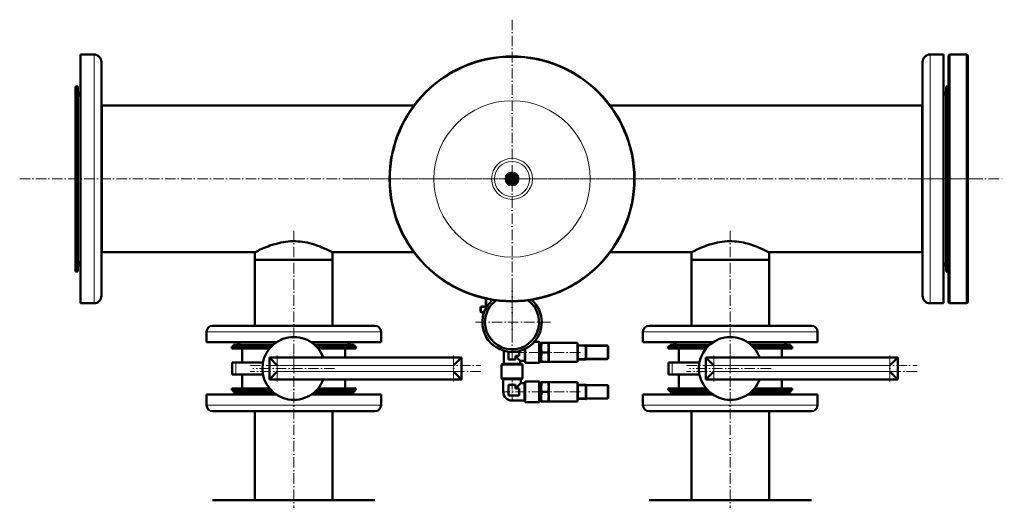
# Model space of a CAD drawing. Extents: x -2065 to 2446, y -1996 to 695.
# Tile 31 of 58: x -417 to 711, y -1155 to -604. Entities that reach past the tile are written whole.
import ezdxf

# ---------------------------------------------------------------- set-up
doc = ezdxf.new("R2010")
doc.units = 0
doc.linetypes.add('DASHDOT', pattern=[18.5, 12, -3, 0.5, -3])

msp = doc.modelspace()

# ---------------------------------------------------------------- linework, layer by layer
at = {"color": 7, "linetype": 'DASHDOT', "lineweight": 18}
for p, q in [((146.6, -604.2), (146.6, -968.9)), ((-417.4, -786.6), (710.6, -786.6)), ((328.9, -786.6), (-35.8, -786.6)), ((611.8, -786.6), (673.7, -786.6)), ((-103.4, -845.9), (-103.4, -988.6)), ((396.6, -845.9), (396.6, -988.6)), ((146.6, -906.6), (146.6, -995)), ((-103.4, -956.9), (-103.4, -1050.5)), ((190.8, -950.8), (102.4, -950.8)), ((396.6, -956.9), (396.6, -1050.5)), ((229.2, -978.5), (258, -978.5)), ((-122.4, -988.7), (-122.4, -1018.7)), ((79.6, -988.7), (79.6, -1018.7)), ((147.8, -985.3), (180.8, -985.3)), ((224.9, -985.3), (184.8, -985.3)), ((229.2, -992), (258, -992)), ((377.6, -988.7), (377.6, -1018.7)), ((579.6, -988.7), (579.6, -1018.7)), ((-153.4, -1000.2), (110.6, -1000.2)), ((-56.6, -1003.7), (-150.2, -1003.7)), ((346.6, -1000.2), (610.6, -1000.2)), ((443.4, -1003.7), (349.8, -1003.7)), ((110.6, -1007.2), (-153.4, -1007.2)), ((610.6, -1007.2), (346.6, -1007.2)), ((-103.4, -1191.3), (-103.4, -1016.1)), ((229.2, -1023.8), (258, -1023.8)), ((396.6, -1191.3), (396.6, -1016.1)), ((181.2, -1030.5), (143.4, -1030.5)), ((224.9, -1030.5), (184.8, -1030.5)), ((229.2, -1037.3), (258, -1037.3))]:
    msp.add_line(p, q, dxfattribs=at)
at = {"color": 7, "lineweight": 50}
for p, q in [((-347.8, -661.5), (-347.8, -644.1)), ((-347.8, -644.1), (-332.3, -644.1)), ((-323.8, -669), (-323.8, -652.6)), ((617, -652.6), (617, -904.2)), ((641, -644.1), (625.5, -644.1)), ((641, -644.1), (641, -911.6)), ((646.6, -645.1), (647.6, -644.1)), ((646.6, -928.1), (646.6, -645.1)), ((647.6, -929.1), (647.6, -644.1)), ((647.6, -644.1), (667.6, -644.1)), ((667.6, -929.1), (667.6, -644.1)), ((667.6, -644.1), (668.6, -645.1)), ((668.6, -928.1), (668.6, -645.1)), ((-347.8, -929.1), (-347.8, -661.5)), ((-323.8, -920.6), (-323.8, -669)), ((-353.4, -680.6), (-353.4, -735.8)), ((-350.8, -680.6), (-353.4, -680.6)), ((-350.8, -680.6), (-350.8, -735.8)), ((644, -837.4), (644, -680.6)), ((644, -680.6), (646.6, -680.6)), ((-350.8, -704.5), (-350.8, -693.1)), ((-350.8, -880.1), (-350.8, -704.5)), ((-323.4, -702.4), (-323.8, -702.4)), ((-323.4, -702.4), (-323.4, -746.2)), ((-323.4, -702.4), (34.3, -702.4)), ((-323.4, -870.7), (-323.4, -702.4)), ((258.8, -702.4), (616.6, -702.4)), ((616.6, -826.9), (616.6, -702.4)), ((616.6, -702.4), (617, -702.4)), ((616.6, -870.7), (616.6, -702.4)), ((-353.4, -735.8), (-353.4, -892.6)), ((-350.8, -735.8), (-350.8, -892.6)), ((-323.4, -746.2), (-323.4, -870.7)), ((141.1, -783.4), (143.8, -781.8)), ((141.1, -786.6), (141.1, -783.4)), ((141.1, -789.8), (141.1, -786.6)), ((143.8, -781.8), (146.6, -780.2)), ((146.6, -780.2), (149.3, -781.8)), ((149.3, -781.8), (152.1, -783.4)), ((152.1, -783.4), (152.1, -786.6)), ((152.1, -786.6), (152.1, -789.8)), ((143.8, -791.3), (141.1, -789.8)), ((146.6, -792.9), (143.8, -791.3)), ((149.3, -791.3), (146.6, -792.9)), ((152.1, -789.8), (149.3, -791.3)), ((616.6, -870.7), (616.6, -826.9)), ((644, -892.6), (644, -837.4)), ((-323.4, -870.7), (-323.8, -870.7)), ((-323.4, -870.7), (-147.9, -870.7)), ((-147.9, -870.7), (-147.9, -879.2)), ((-103.4, -879.2), (-147.9, -879.2)), ((-147.9, -954.7), (-147.9, -879.2)), ((-147.9, -879.2), (-59, -879.2)), ((-59, -879.2), (-103.4, -879.2)), ((-59, -870.7), (34.3, -870.7)), ((-59, -870.7), (-59, -879.2)), ((-59, -954.7), (-59, -879.2)), ((258.8, -870.7), (352.1, -870.7)), ((352.1, -870.7), (352.1, -879.2)), ((396.6, -879.2), (352.1, -879.2)), ((352.1, -954.7), (352.1, -879.2)), ((352.1, -879.2), (441, -879.2)), ((441, -879.2), (396.6, -879.2)), ((441, -870.7), (616.6, -870.7)), ((441, -870.7), (441, -879.2)), ((441, -954.7), (441, -879.2)), ((616.6, -870.7), (617, -870.7)), ((-350.8, -892.6), (-353.4, -892.6)), ((644, -892.6), (646.6, -892.6)), ((617, -904.2), (617, -920.6)), ((641, -911.6), (641, -929.1)), ((116.6, -931.8), (116.6, -923.8)), ((-347.8, -929.1), (-332.3, -929.1)), ((110.6, -938.3), (110.6, -933.8)), ((117.8, -932.8), (111.6, -932.8)), ((116.6, -932.4), (116.6, -931.8)), ((116.6, -932.8), (116.6, -932.4)), ((116.9, -932.8), (116.9, -932.8)), ((641, -929.1), (625.5, -929.1)), ((646.6, -928.1), (647.6, -929.1)), ((647.6, -929.1), (667.6, -929.1)), ((667.6, -929.1), (668.6, -928.1)), ((114.6, -939.3), (111.6, -939.3)), ((-58.8, -954.7), (-196.4, -954.7)), ((-10.4, -954.7), (-58.8, -954.7)), ((441.2, -954.7), (303.6, -954.7)), ((489.6, -954.7), (441.2, -954.7)), ((-203.4, -973.7), (-203.4, -961.7)), ((-3.4, -973.7), (-3.4, -961.7)), ((296.6, -973.7), (296.6, -961.7)), ((496.6, -973.7), (496.6, -961.7)), ((-123.3, -973.7), (-203.4, -973.7)), ((-174.4, -978.7), (-129.3, -978.7)), ((-174.4, -978.7), (-174.4, -980.7)), ((-174.4, -980.7), (-131.1, -980.7)), ((-172.4, -976.7), (-127.2, -976.7)), ((-172.4, -976.7), (-172.4, -978.7)), ((-172.4, -978.7), (-129.3, -978.7)), ((-127.2, -976.7), (-162.9, -976.7)), ((-162.4, -980.7), (-162.4, -996.7)), ((-55.5, -973.7), (-83.5, -973.7)), ((-79.6, -976.7), (-42.9, -976.7)), ((-74.9, -976.7), (-79.6, -976.7)), ((-77.5, -978.7), (-32.4, -978.7)), ((-77.5, -978.7), (-42.9, -978.7)), ((-75.7, -980.7), (-32.4, -980.7)), ((-43.9, -976.7), (-74.9, -976.7)), ((-3.4, -973.7), (-55.5, -973.7)), ((-44.4, -980.7), (-44.4, -991.2)), ((-42.9, -976.7), (-34.4, -976.7)), ((-42.9, -978.7), (-34.4, -978.7)), ((-34.4, -976.7), (-34.4, -978.7)), ((-32.4, -978.7), (-32.4, -980.7)), ((161.7, -985.3), (161.7, -981.3)), ((172.1, -973.3), (177.8, -973.3)), ((177.8, -985.3), (177.8, -973.3)), ((178.1, -973.6), (177.8, -973.3)), ((178.1, -985.3), (178.1, -973.6)), ((178.1, -974.8), (180.1, -974.8)), ((180.1, -974.3), (180.5, -974.3)), ((180.1, -974.3), (180.1, -979.8)), ((180.1, -979.8), (180.1, -990.8)), ((180.5, -974.3), (188.1, -974.3)), ((188.1, -974.3), (188.6, -974.3)), ((188.6, -974.3), (188.6, -979.8)), ((188.6, -974.3), (221.6, -974.3)), ((188.6, -979.8), (188.6, -985.3)), ((221.6, -977.2), (221.6, -974.3)), ((221.6, -977.1), (222.1, -977.1)), ((221.6, -977.9), (221.6, -977.2)), ((221.6, -985.3), (221.6, -977.9)), ((222.1, -978.3), (222.1, -977.1)), ((231.1, -977.3), (222.1, -977.3)), ((222.1, -978.3), (222.1, -992.3)), ((231.1, -977.1), (231.1, -978.3)), ((231.6, -977.1), (231.1, -977.1)), ((231.1, -992.3), (231.1, -978.3)), ((231.6, -978.3), (231.6, -977.1)), ((255.6, -977.5), (231.6, -977.5)), ((231.6, -978.3), (231.6, -992.3)), ((239.3, -977.4), (241.3, -977.4)), ((239.4, -977.4), (239.3, -977.4)), ((239.3, -977.5), (239.3, -977.4)), ((239.3, -977.5), (239.3, -977.4)), ((239.3, -977.5), (239.3, -977.4)), ((241.3, -977.4), (241.3, -977.4)), ((241.3, -977.5), (241.3, -977.4)), ((241.3, -977.5), (241.3, -977.4)), ((241.3, -977.5), (241.3, -977.4)), ((243.7, -977.4), (242.7, -977.4)), ((242.7, -977.5), (242.7, -977.4)), ((243.3, -977.4), (242.9, -977.4)), ((243.3, -977.4), (244, -977.4)), ((243.7, -977.4), (244.6, -977.4)), ((243.7, -977.5), (243.7, -977.4)), ((244, -977.4), (246.5, -977.4)), ((247.5, -977.4), (244.6, -977.4)), ((244.6, -977.5), (244.6, -977.4)), ((245.8, -977.4), (247, -977.4)), ((247, -977.4), (248.2, -977.4)), ((247.5, -977.5), (247.5, -977.4)), ((248.2, -977.5), (248.2, -977.4)), ((256.6, -992), (256.6, -978.5)), ((376.7, -973.7), (296.6, -973.7)), ((325.6, -978.7), (370.7, -978.7)), ((325.6, -978.7), (325.6, -980.7)), ((325.6, -980.7), (368.9, -980.7)), ((327.6, -976.7), (372.8, -976.7)), ((327.6, -976.7), (327.6, -978.7)), ((327.6, -978.7), (370.7, -978.7)), ((372.8, -976.7), (337.1, -976.7)), ((337.6, -980.7), (337.6, -996.7)), ((444.5, -973.7), (416.5, -973.7)), ((420.4, -976.7), (457.1, -976.7)), ((425.1, -976.7), (420.4, -976.7)), ((422.5, -978.7), (467.6, -978.7)), ((422.5, -978.7), (457.1, -978.7)), ((424.3, -980.7), (467.6, -980.7)), ((456.1, -976.7), (425.1, -976.7)), ((496.6, -973.7), (444.5, -973.7)), ((455.6, -980.7), (455.6, -991.2)), ((457.1, -976.7), (465.6, -976.7)), ((457.1, -978.7), (465.6, -978.7)), ((465.6, -976.7), (465.6, -978.7)), ((467.6, -978.7), (467.6, -980.7)), ((-131.4, -991.2), (88.6, -991.2)), ((-131.4, -1016.2), (-131.4, -991.2)), ((-122.4, -1000.2), (-131.4, -991.2)), ((79.6, -1000.2), (88.6, -991.2)), ((88.6, -1016.2), (88.6, -991.2)), ((137.1, -998.5), (137.1, -983.5)), ((142.6, -993.3), (142.6, -984.6)), ((154.6, -989.3), (150.6, -989.3)), ((150.6, -989.3), (150.6, -993.3)), ((156.1, -994.8), (150.6, -989.3)), ((154.6, -983.9), (154.6, -989.3)), ((161.1, -985.3), (161.1, -981.6)), ((161.1, -994.8), (161.1, -985.3)), ((161.7, -997.3), (161.7, -985.3)), ((177.8, -997.3), (177.8, -985.3)), ((178.1, -997), (178.1, -985.3)), ((180.1, -990.8), (180.1, -996.3)), ((180.5, -985.3), (188.1, -985.3)), ((188.6, -985.3), (188.6, -990.8)), ((188.6, -990.8), (188.6, -996.3)), ((221.6, -992.7), (221.6, -985.3)), ((222.1, -993.5), (222.1, -992.3)), ((231.1, -992.3), (231.1, -993.5)), ((231.6, -993.5), (231.6, -992.3)), ((256.6, -985.3), (256.6, -985.3)), ((256.6, -985.3), (256.6, -985.3)), ((368.6, -991.2), (588.6, -991.2)), ((368.6, -1016.2), (368.6, -991.2)), ((377.6, -1000.2), (368.6, -991.2)), ((579.6, -1000.2), (588.6, -991.2)), ((588.6, -1016.2), (588.6, -991.2)), ((-169.9, -996.7), (-174, -996.7)), ((-174, -1010.7), (-174, -996.7)), ((-138.7, -996.7), (-169.9, -996.7)), ((134.6, -999.2), (137.1, -998.5)), ((134.6, -1015.2), (134.6, -999.2)), ((134.6, -999.2), (158.6, -999.2)), ((137.1, -998.5), (156.1, -998.5)), ((150.6, -993.3), (142.6, -993.3)), ((156.1, -994.8), (156.1, -998.5)), ((156.1, -994.8), (161.1, -994.8)), ((156.1, -998.5), (158.6, -999.2)), ((158.6, -999.2), (158.6, -1015.2)), ((161.1, -994.8), (161.7, -997.3)), ((161.7, -997.3), (177.8, -997.3)), ((178.1, -997), (177.8, -997.3)), ((178.1, -995.8), (180.1, -995.8)), ((180.5, -996.3), (180.1, -996.3)), ((180.5, -996.3), (188.1, -996.3)), ((188.6, -996.3), (188.1, -996.3)), ((188.6, -996.3), (221.6, -996.3)), ((221.6, -993.4), (221.6, -992.7)), ((221.6, -996.3), (221.6, -993.4)), ((221.6, -993.5), (222.1, -993.5)), ((222.1, -993.3), (231.1, -993.3)), ((231.6, -993.5), (231.1, -993.5)), ((231.6, -993), (255.6, -993)), ((330.1, -996.7), (326, -996.7)), ((326, -1010.7), (326, -996.7)), ((361.3, -996.7), (330.1, -996.7)), ((-169.9, -1010.7), (-174, -1010.7)), ((-138.7, -1010.7), (-169.9, -1010.7)), ((-162.4, -1010.7), (-162.4, -1026.7)), ((-131.4, -1016.2), (-122.4, -1007.2)), ((79.6, -1007.2), (88.6, -1016.2)), ((330.1, -1010.7), (326, -1010.7)), ((361.3, -1010.7), (330.1, -1010.7)), ((337.6, -1010.7), (337.6, -1026.7)), ((368.6, -1016.2), (377.6, -1007.2)), ((579.6, -1007.2), (588.6, -1016.2)), ((-131.4, -1016.2), (88.6, -1016.2)), ((-44.4, -1016.2), (-44.4, -1026.7)), ((134.9, -1015.5), (134.6, -1015.2)), ((134.6, -1015.2), (158.6, -1015.2)), ((134.9, -1015.5), (158.3, -1015.5)), ((136.6, -1016), (135.9, -1015.5)), ((146.6, -1016), (136.6, -1016)), ((136.6, -1016), (136.6, -1030.5)), ((142.6, -1034.5), (142.6, -1022.5)), ((142.6, -1022.5), (146.6, -1022.5)), ((156.6, -1016), (146.6, -1016)), ((146.6, -1022.5), (150.6, -1022.5)), ((156.6, -1020.5), (150.6, -1026.5)), ((150.6, -1022.5), (150.6, -1026.5)), ((156.6, -1016), (157.2, -1015.5)), ((156.6, -1016), (156.6, -1020.5)), ((161, -1020.5), (156.6, -1020.5)), ((158.6, -1015.2), (158.3, -1015.5)), ((161, -1020.5), (161.6, -1018.5)), ((161, -1030.5), (161, -1020.5)), ((161.6, -1030.5), (161.6, -1018.5)), ((177.8, -1018.5), (161.6, -1018.5)), ((177.8, -1030.5), (177.8, -1018.5)), ((178.1, -1018.8), (177.8, -1018.5)), ((178.1, -1030.5), (178.1, -1018.8)), ((178.1, -1020.1), (180.1, -1020.1)), ((180.1, -1019.5), (180.5, -1019.5)), ((180.1, -1019.5), (180.1, -1025)), ((180.1, -1025), (180.1, -1036)), ((180.5, -1019.5), (188.1, -1019.5)), ((188.1, -1019.5), (188.6, -1019.5)), ((188.6, -1019.5), (188.6, -1025)), ((188.6, -1019.5), (221.6, -1019.5)), ((188.6, -1025), (188.6, -1030.5)), ((221.6, -1022.4), (221.6, -1019.5)), ((221.6, -1023.1), (221.6, -1022.4)), ((221.6, -1022.4), (222.1, -1022.4)), ((221.6, -1030.5), (221.6, -1023.1)), ((222.1, -1023.5), (222.1, -1022.4)), ((231.1, -1022.5), (222.1, -1022.5)), ((222.1, -1023.5), (222.1, -1037.5)), ((231.1, -1022.3), (231.1, -1023.5)), ((231.6, -1022.3), (231.1, -1022.3)), ((231.1, -1037.5), (231.1, -1023.5)), ((231.6, -1023.5), (231.6, -1022.3)), ((255.6, -1022.8), (231.6, -1022.8)), ((231.6, -1023.5), (231.6, -1037.5)), ((239.3, -1022.7), (241.3, -1022.7)), ((239.4, -1022.7), (239.3, -1022.7)), ((239.3, -1022.8), (239.3, -1022.7)), ((239.3, -1022.8), (239.3, -1022.7)), ((239.3, -1022.8), (239.3, -1022.7)), ((241.3, -1022.7), (241.3, -1022.7)), ((241.3, -1022.8), (241.3, -1022.7)), ((241.3, -1022.8), (241.3, -1022.7)), ((241.3, -1022.8), (241.3, -1022.7)), ((243.7, -1022.7), (242.7, -1022.7)), ((242.7, -1022.8), (242.7, -1022.7)), ((243.3, -1022.7), (242.9, -1022.7)), ((243.3, -1022.7), (244, -1022.7)), ((243.7, -1022.7), (244.6, -1022.7)), ((243.7, -1022.8), (243.7, -1022.7)), ((244, -1022.7), (246.5, -1022.7)), ((247.5, -1022.7), (244.6, -1022.7)), ((244.6, -1022.8), (244.6, -1022.7)), ((245.8, -1022.7), (247, -1022.7)), ((247, -1022.7), (248.2, -1022.7)), ((247.5, -1022.8), (247.5, -1022.7)), ((248.2, -1022.8), (248.2, -1022.7)), ((256.6, -1037.3), (256.6, -1023.8)), ((368.6, -1016.2), (588.6, -1016.2)), ((455.6, -1016.2), (455.6, -1026.7)), ((-203.4, -1033.7), (-123.3, -1033.7)), ((-203.4, -1033.7), (-203.4, -1045.7)), ((-174.4, -1026.7), (-131.1, -1026.7)), ((-174.4, -1026.7), (-174.4, -1028.7)), ((-174.4, -1028.7), (-129.3, -1028.7)), ((-172.4, -1030.7), (-172.4, -1028.7)), ((-164, -1030.7), (-172.4, -1030.7)), ((-127.2, -1030.7), (-164, -1030.7)), ((-162.4, -1026.7), (-131.1, -1026.7)), ((-83.5, -1033.7), (-15.7, -1033.7)), ((-34.4, -1030.7), (-79.6, -1030.7)), ((-77.5, -1028.7), (-32.4, -1028.7)), ((-75.7, -1026.7), (-44.4, -1026.7)), ((-75.7, -1026.7), (-32.4, -1026.7)), ((-34.4, -1030.7), (-34.4, -1028.7)), ((-32.4, -1026.7), (-32.4, -1028.7)), ((-15.7, -1033.7), (-3.4, -1033.7)), ((-3.4, -1033.7), (-3.4, -1045.7)), ((154.6, -1034.5), (142.6, -1034.5)), ((150.6, -1026.5), (154.6, -1026.5)), ((154.6, -1026.5), (154.6, -1030.5)), ((154.6, -1030.5), (154.6, -1034.5)), ((161, -1040.5), (161, -1030.5)), ((161.6, -1042.5), (161.6, -1030.5)), ((177.8, -1042.5), (177.8, -1030.5)), ((178.1, -1042.2), (178.1, -1030.5)), ((180.1, -1036), (180.1, -1041.5)), ((180.5, -1030.5), (188.1, -1030.5)), ((188.6, -1030.5), (188.6, -1036)), ((188.6, -1036), (188.6, -1041.5)), ((221.6, -1037.9), (221.6, -1030.5)), ((222.1, -1038.7), (222.1, -1037.5)), ((231.1, -1037.5), (231.1, -1038.8)), ((231.6, -1038.8), (231.6, -1037.5)), ((256.6, -1030.5), (256.6, -1030.5)), ((256.6, -1030.5), (256.6, -1030.5)), ((296.6, -1033.7), (376.7, -1033.7)), ((296.6, -1033.7), (296.6, -1045.7)), ((325.6, -1026.7), (368.9, -1026.7)), ((325.6, -1026.7), (325.6, -1028.7)), ((325.6, -1028.7), (370.7, -1028.7)), ((327.6, -1030.7), (327.6, -1028.7)), ((336, -1030.7), (327.6, -1030.7)), ((372.8, -1030.7), (336, -1030.7)), ((337.6, -1026.7), (368.9, -1026.7)), ((416.5, -1033.7), (484.3, -1033.7)), ((465.6, -1030.7), (420.4, -1030.7)), ((422.5, -1028.7), (467.6, -1028.7)), ((424.3, -1026.7), (455.6, -1026.7)), ((424.3, -1026.7), (467.6, -1026.7)), ((465.6, -1030.7), (465.6, -1028.7)), ((467.6, -1026.7), (467.6, -1028.7)), ((484.3, -1033.7), (496.6, -1033.7)), ((496.6, -1033.7), (496.6, -1045.7)), ((161, -1040.5), (146.6, -1040.5)), ((161, -1040.5), (161.6, -1042.5)), ((177.8, -1042.5), (161.6, -1042.5)), ((178.1, -1042.2), (177.8, -1042.5)), ((178.1, -1041), (180.1, -1041)), ((180.5, -1041.5), (180.1, -1041.5)), ((180.5, -1041.5), (188.1, -1041.5)), ((188.6, -1041.5), (188.1, -1041.5)), ((188.6, -1041.5), (221.6, -1041.5)), ((221.6, -1038.6), (221.6, -1037.9)), ((221.6, -1041.5), (221.6, -1038.6)), ((221.6, -1038.7), (222.1, -1038.7)), ((222.1, -1038.5), (231.1, -1038.5)), ((231.6, -1038.8), (231.1, -1038.8)), ((231.6, -1038.3), (255.6, -1038.3)), ((-196.4, -1052.7), (-21.8, -1052.7)), ((-147.9, -1052.7), (-147.9, -1154.7)), ((-59, -1052.7), (-59, -1154.7)), ((-21.8, -1052.7), (-10.4, -1052.7)), ((303.6, -1052.7), (478.2, -1052.7)), ((352.1, -1052.7), (352.1, -1154.7)), ((441, -1052.7), (441, -1154.7)), ((478.2, -1052.7), (489.6, -1052.7)), ((-185, -1154.7), (-196.4, -1154.7)), ((-10.4, -1154.7), (-185, -1154.7)), ((315, -1154.7), (303.6, -1154.7)), ((489.6, -1154.7), (315, -1154.7))]:
    msp.add_line(p, q, dxfattribs=at)
at = {"color": 7, "lineweight": 18}
for p, q in [((-332.3, -661.5), (-332.3, -644.1)), ((625.5, -644.1), (625.5, -911.6)), ((-332.3, -929.1), (-332.3, -661.5)), ((625.5, -911.6), (625.5, -929.1)), ((117.6, -932.1), (117.6, -923.8)), ((110.6, -933.8), (111.6, -933.8)), ((111.6, -932.8), (111.6, -933.8)), ((117.1, -933.8), (111.6, -933.8)), ((111.6, -936), (111.6, -933.8)), ((111.6, -938.3), (111.6, -936)), ((118.2, -932.1), (117.6, -932.1)), ((117.6, -932.4), (117.6, -932.1)), ((117.6, -932.4), (117.6, -932.8)), ((110.6, -938.3), (111.6, -938.3)), ((115, -938.3), (111.6, -938.3)), ((111.6, -939.3), (111.6, -938.3)), ((-55.5, -961.7), (-203.4, -961.7)), ((-3.4, -961.7), (-55.5, -961.7)), ((444.5, -961.7), (296.6, -961.7)), ((496.6, -961.7), (444.5, -961.7)), ((221.6, -978.3), (222.1, -978.3)), ((222.1, -978.3), (231.1, -978.3)), ((231.6, -978.3), (231.1, -978.3)), ((231.6, -978.5), (255.6, -978.5)), ((255.6, -977.8), (255.6, -977.5)), ((255.6, -978.5), (255.6, -977.8)), ((256.3, -978.5), (255.6, -978.5)), ((255.6, -978.5), (255.6, -992)), ((256.6, -978.5), (256.3, -978.5)), ((221.6, -992.3), (222.1, -992.3)), ((231.1, -992.3), (222.1, -992.3)), ((231.6, -992.3), (231.1, -992.3)), ((255.6, -992), (231.6, -992)), ((255.6, -992), (256.3, -992)), ((255.6, -992.7), (255.6, -992)), ((256.3, -992), (256.6, -992)), ((-169.9, -1010.7), (-169.9, -996.7)), ((-122.4, -1000.2), (79.6, -1000.2)), ((-122.4, -1007.2), (-122.4, -1000.2)), ((79.6, -1007.2), (79.6, -1000.2)), ((255.6, -993), (255.6, -992.7)), ((330.1, -1010.7), (330.1, -996.7)), ((377.6, -1000.2), (579.6, -1000.2)), ((377.6, -1007.2), (377.6, -1000.2)), ((579.6, -1007.2), (579.6, -1000.2)), ((-122.4, -1007.2), (79.6, -1007.2)), ((377.6, -1007.2), (579.6, -1007.2)), ((221.6, -1023.5), (222.1, -1023.5)), ((222.1, -1023.5), (231.1, -1023.5)), ((231.6, -1023.5), (231.1, -1023.5)), ((231.6, -1023.8), (255.6, -1023.8)), ((255.6, -1023.1), (255.6, -1022.8)), ((255.6, -1023.8), (255.6, -1023.1)), ((256.3, -1023.8), (255.6, -1023.8)), ((255.6, -1023.8), (255.6, -1037.3)), ((256.6, -1023.8), (256.3, -1023.8)), ((136.6, -1030.5), (142.6, -1030.5)), ((146.6, -1040.5), (146.6, -1034.5)), ((221.6, -1037.5), (222.1, -1037.5)), ((231.1, -1037.5), (222.1, -1037.5)), ((231.6, -1037.5), (231.1, -1037.5)), ((255.6, -1037.3), (231.6, -1037.3)), ((255.6, -1037.3), (256.3, -1037.3)), ((255.6, -1038), (255.6, -1037.3)), ((256.3, -1037.3), (256.6, -1037.3)), ((-203.4, -1045.7), (-15.7, -1045.7)), ((-15.7, -1045.7), (-3.4, -1045.7)), ((255.6, -1038.3), (255.6, -1038)), ((296.6, -1045.7), (484.3, -1045.7)), ((484.3, -1045.7), (496.6, -1045.7))]:
    msp.add_line(p, q, dxfattribs=at)
at = {"color": 7, "linetype": 'DASHDOT', "lineweight": 18, "ltscale": 0.480016}
for p, q in [((-103.4, -979.1), (-103.4, -998.3)), ((396.6, -979.1), (396.6, -998.3))]:
    msp.add_line(p, q, dxfattribs=at)
at = {"color": 7, "linetype": 'DASHDOT', "lineweight": 18, "ltscale": 0.3}
for p, q in [((220.6, -978.3), (232.6, -978.3)), ((220.6, -992.3), (232.6, -992.3)), ((220.6, -1023.5), (232.6, -1023.5)), ((220.6, -1037.5), (232.6, -1037.5))]:
    msp.add_line(p, q, dxfattribs=at)
at = {"color": 7, "linetype": 'DASHDOT', "lineweight": 18, "ltscale": 0.003}
for p, q in [((240.3, -977.5), (240.3, -977.4)), ((240.3, -977.5), (240.3, -977.4)), ((246, -977.5), (246, -977.4)), ((240.3, -1022.8), (240.3, -1022.7)), ((240.3, -1022.8), (240.3, -1022.7)), ((246, -1022.8), (246, -1022.7))]:
    msp.add_line(p, q, dxfattribs=at)
at = {"color": 7, "linetype": 'DASHDOT', "lineweight": 18, "ltscale": 0.405014}
for p, q in [((255.6, -977.2), (255.6, -993.4)), ((255.6, -1022.4), (255.6, -1038.6))]:
    msp.add_line(p, q, dxfattribs=at)
at = {"color": 7, "linetype": 'DASHDOT', "lineweight": 18, "ltscale": 0.450002}
msp.add_line((146.6, -1014), (146.6, -1032), dxfattribs=at)
at = {"color": 7, "lineweight": 50}
for points in [[(-147.9, -870.7), (-146.5, -870), (-144.1, -868.8), (-142.6, -868), (-139.1, -866.5), (-137.2, -865.6), (-135.1, -864.8), (-132.9, -863.9), (-130.7, -863), (-127.1, -861.8), (-125.2, -861.3), (-123.3, -860.8), (-120.7, -860.1), (-118.1, -859.5), (-115.4, -859), (-112.6, -858.6), (-109.8, -858.3), (-107, -858.1), (-104.2, -858), (-101.5, -858.1), (-98.7, -858.2), (-96, -858.4), (-93.3, -858.8), (-90.7, -859.2), (-88.2, -859.6), (-85.8, -860.2), (-84, -860.6), (-82.2, -861.1), (-78.8, -862.2), (-76, -863.1), (-73.2, -864.1), (-71.2, -865), (-69.2, -865.8), (-66.5, -867), (-64.2, -868.1), (-62.7, -868.8), (-60.4, -870), (-59, -870.7)], [(352.1, -870.7), (353.5, -870), (355.9, -868.8), (357.4, -868), (360.9, -866.5), (362.8, -865.6), (364.9, -864.8), (367.1, -863.9), (369.3, -863), (372.9, -861.8), (374.8, -861.3), (376.7, -860.8), (379.3, -860.1), (381.9, -859.5), (384.6, -859), (387.4, -858.6), (390.2, -858.3), (393, -858.1), (395.8, -858), (398.5, -858.1), (401.3, -858.2), (404, -858.4), (406.7, -858.8), (409.3, -859.2), (411.8, -859.6), (414.2, -860.2), (416, -860.6), (417.8, -861.1), (421.2, -862.2), (424, -863.1), (426.8, -864.1), (428.8, -865), (430.8, -865.8), (433.5, -867), (435.8, -868.1), (437.3, -868.8), (439.6, -870), (441, -870.7)], [(180.5, -974.3), (180.2, -976.7), (180.1, -978.8), (180.1, -979.8)], [(180.1, -979.8), (180.1, -981.8), (180.3, -984), (180.5, -985.3)], [(188.6, -979.8), (188.5, -977.8), (188.3, -975.5), (188.1, -974.3)], [(188.1, -985.3), (188.4, -982.9), (188.5, -980.8), (188.6, -979.8)], [(180.5, -985.3), (180.2, -987.7), (180.1, -989.8), (180.1, -990.8)], [(180.1, -990.8), (180.1, -992.8), (180.3, -995), (180.5, -996.3)], [(188.6, -990.8), (188.5, -988.8), (188.3, -986.5), (188.1, -985.3)], [(188.1, -996.3), (188.4, -993.9), (188.5, -991.8), (188.6, -990.8)], [(180.5, -1019.5), (180.2, -1021.9), (180.1, -1024), (180.1, -1025)], [(180.1, -1025), (180.1, -1027.1), (180.3, -1029.3), (180.5, -1030.5)], [(188.6, -1025), (188.5, -1023), (188.3, -1020.8), (188.1, -1019.5)], [(188.1, -1030.5), (188.4, -1028.1), (188.5, -1026), (188.6, -1025)], [(180.5, -1030.5), (180.2, -1032.9), (180.1, -1035), (180.1, -1036)], [(180.1, -1036), (180.1, -1038.1), (180.3, -1040.3), (180.5, -1041.5)], [(188.6, -1036), (188.5, -1034), (188.3, -1031.8), (188.1, -1030.5)], [(188.1, -1041.5), (188.4, -1039.1), (188.5, -1037), (188.6, -1036)]]:
    msp.add_lwpolyline(points, dxfattribs=at)
at = {"color": 7, "lineweight": 18}
for points in [[(117.6, -932.4), (117.3, -932.4), (117, -932.5), (116.8, -932.6), (116.6, -932.8)], [(116.9, -932.8), (117.2, -932.8), (117.4, -932.7), (117.5, -932.6), (117.6, -932.4), (117.6, -932.4)]]:
    msp.add_lwpolyline(points, dxfattribs=at)
at = {"color": 7, "lineweight": 50}
for radius in [140, 5.5, 4, 3, 2.75, 2.15]:
    msp.add_circle((146.6, -786.6), radius, dxfattribs=at)
at = {"color": 7, "lineweight": 18}
for radius in [89.6, 23.4, 20.1, 8.02, 6.85]:
    msp.add_circle((146.6, -786.6), radius, dxfattribs=at)
at = {"color": 7, "lineweight": 50}
for centre, radius, start, end in [((-332.3, -652.6), 8.5, 0, 90), ((146.6, -786.6), 140.3, 90, 270), ((146.6, -786.6), 140.3, 270, 90), ((625.5, -652.6), 8.5, 90, 180), ((-342.3, -693.1), 8.5, 130.3202, 180), ((635.5, -693.1), 8.5, 0.0707, 49.6798), ((-342.3, -880.1), 8.5, 180, 229.6798), ((635.5, -880.1), 8.5, 310.3202, 359.9251), ((-332.3, -920.6), 8.5, 270, 360), ((117.6, -923.8), 1, 170.0775, 180), ((625.5, -920.6), 8.5, 180, 270), ((111.6, -933.8), 1, 90, 180), ((146.6, -950.8), 34, 130.7724, 360), ((146.6, -950.8), 31, 180, 54.238), ((146.6, -950.8), 31, 125.7622, 180), ((146.6, -950.8), 34, 0, 49.2278), ((111.6, -938.3), 1, 180, 270), ((-196.4, -961.7), 7, 90, 180), ((-10.4, -961.7), 7, 360, 90), ((303.6, -961.7), 7, 90, 180), ((489.6, -961.7), 7, 360, 90), ((-103.4, -1003.7), 36, 20.3175, 339.6825), ((396.6, -1003.7), 36, 20.3175, 339.6825), ((-162.9, -969.7), 7, 214.8499, 270), ((-43.9, -969.7), 7, 270, 325.1501), ((255.6, -978.5), 1, 0, 90), ((337.1, -969.7), 7, 214.8499, 270), ((456.1, -969.7), 7, 270, 325.1501), ((255.6, -992), 1, 270, 360), ((255.6, -1023.8), 1, 0, 90), ((-162.9, -1037.7), 7, 90, 145.1501), ((-43.9, -1037.7), 7, 34.8499, 90), ((146.6, -1030.5), 10, 180, 270), ((255.6, -1037.3), 1, 270, 360), ((337.1, -1037.7), 7, 90, 145.1501), ((456.1, -1037.7), 7, 34.8499, 90), ((-196.4, -1045.7), 7, 180, 270), ((-10.4, -1045.7), 7, 270, 0), ((303.6, -1045.7), 7, 180, 270), ((489.6, -1045.7), 7, 270, 0)]:
    msp.add_arc(centre, radius, start, end, dxfattribs=at)
at = {"color": 7, "lineweight": 18}
msp.add_ellipse((117.6, -932.4), major_axis=(-1, 0), ratio=0.298246, start_param=4.712389, end_param=6.283185, dxfattribs=at)

doc.saveas('drawing.dxf')
